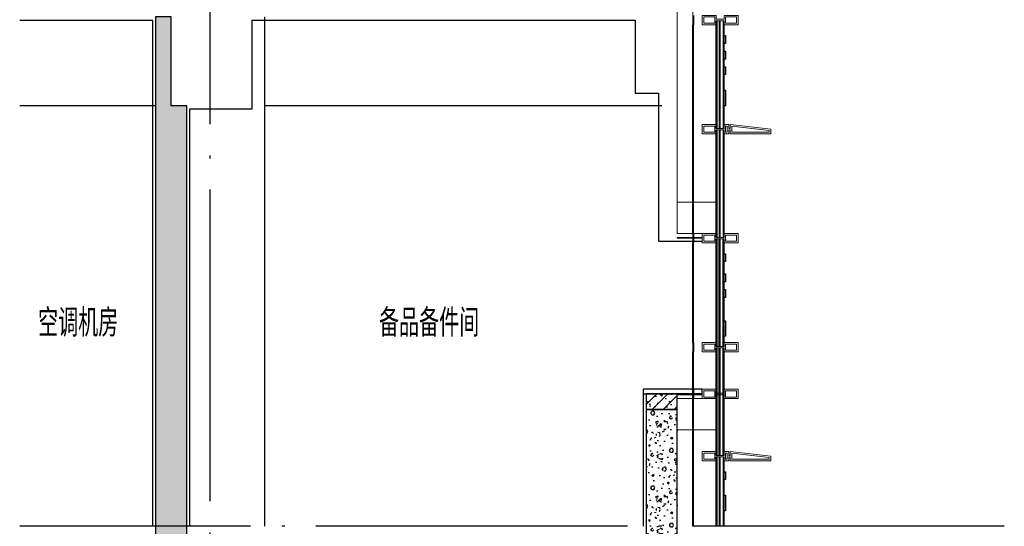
# Model space of a CAD drawing. Extents: x 1147314 to 1218578, y -272074 to -241968.
# Tile 36 of 47: x 1195673 to 1201996, y -252668 to -249415. Entities that reach past the tile are written whole.
import ezdxf

# ---------------------------------------------------------------- set-up
doc = ezdxf.new("R2010")
doc.units = 0
doc.header["$LTSCALE"] = 1000
doc.header["$MEASUREMENT"] = 0
doc.linetypes.add('230303生产综合楼-平面图_t8$0$DOTE', pattern=[2.42, 2, -0.2, 0.02, -0.2])
for name, color, linetype in [('A-DOOR-FIRE', 4, 'Continuous'), ('A-看线', 115, 'Continuous'), ('DOTE', 1, 'Continuous'), ('LY_MC_section A', 140, 'Continuous'), ('PUB_HATCH', 8, 'Continuous'), ('PUB_TEXT', 7, 'Continuous'), ('SURFACE', 6, 'Continuous'), ('WALL', 255, 'Continuous'), ('墙身抹灰', 6, 'Continuous')]:
    doc.layers.add(name, color=color, linetype=linetype)
for name, color, linetype, lineweight in [('A-WALL-INSL', 241, 'Continuous', 0), ('WALL-CURT-GLAZ', 120, 'Continuous', 0), ('WALL-CURT-METL', 211, 'Continuous', 0)]:
    doc.layers.add(name, color=color, linetype=linetype, lineweight=lineweight)
doc.styles.add('_TCH_DIM', font='SIMPLEX', dxfattribs={"bigfont": 'GBCBIG'})

# ---------------------------------------------------------------- blocks, each defined once
blk = doc.blocks.new('A$C38d1714a')
at = {"layer": 'A-WALL-INSL'}
blk.add_lwpolyline([(0, 0), (250, 0), (250, -200), (0, -200)], close=True, dxfattribs=at)
blk = doc.blocks.new('A$C37e4a2ef')
at = {"layer": 'A-看线'}
for points in [[(196, -60), (196, 0)], [(200, -60), (200, 0)]]:
    blk.add_lwpolyline(points, dxfattribs=at)
at = {"layer": 'WALL-CURT-METL'}
for points in [[(140, -60), (50, -60), (50, -35), (0, -35), (0, -60), (-30, -60), (-30, -35), (-40, -35), (-40, -60), (-300, -60), (-300, -30), (-40, 0), (-40, -25), (-30, -25), (-30, 0), (0, 0), (0, -25), (50, -25), (50, 0), (140, 0)], [(-50, -50), (-50, -11.2), (-290, -38.9), (-290, -50)], [(-20, -10), (-10, -10), (-10, -50), (-20, -50)], [(130, -25), (130, -10), (60, -10), (60, -50), (130, -50)]]:
    blk.add_lwpolyline(points, close=True, dxfattribs=at)
blk = doc.blocks.new('A$C42b86bd6')
at = {"layer": 'A-看线'}
for points in [[(286, 0), (286, -60)], [(290, 0), (290, -60)]]:
    blk.add_lwpolyline(points, dxfattribs=at)
at = {"layer": 'WALL-CURT-METL'}
for points in [[(230, -60), (230, 0), (140, 0), (140, -25), (90, -25), (90, 0), (0, 0), (0, -60), (90, -60), (90, -35), (140, -35), (140, -60)], [(80, -25), (80, -10), (10, -10), (10, -50), (80, -50)], [(220, -50), (220, -10), (150, -10), (150, -35), (150, -50)]]:
    blk.add_lwpolyline(points, close=True, dxfattribs=at)
blk = doc.blocks.new('A$C827e71c0')
at = {"layer": 'A-DOOR-FIRE'}
blk.add_blockref('A$C42b86bd6', (-90, 0), dxfattribs=at)
blk = doc.blocks.new('A$Cb5ae1680')
at = {"layer": 'A-看线'}
for points in [[(44, 0), (44, 690)], [(50, 0), (50, 690)], [(196, 25), (196, 665)], [(200, 25), (200, 665)]]:
    blk.add_lwpolyline(points, dxfattribs=at)
at = {"layer": 'LY_MC_section A'}
for points in [[(0, 0), (0, 690)], [(6, 0), (6, 690)], [(25, 0), (25, 690)], [(31, 0), (31, 690)]]:
    blk.add_lwpolyline(points, dxfattribs=at)
blk = doc.blocks.new('A$C071d96ed')
at = {"layer": 'A-看线'}
for points in [[(44, -690), (44, 0)], [(50, -690), (50, 0)], [(196, -665), (196, -25)], [(200, -665), (200, -25)]]:
    blk.add_lwpolyline(points, dxfattribs=at)
at = {"layer": 'WALL-CURT-GLAZ'}
for p, q in [((0, -690), (0, 0)), ((6, -690), (6, 0)), ((25, -690), (25, 0)), ((31, -690), (31, 0))]:
    blk.add_line(p, q, dxfattribs=at)

msp = doc.modelspace()

# ---------------------------------------------------------------- hatches: boundary and pattern name
at = {"layer": 'PUB_HATCH'}
h = msp.add_hatch(dxfattribs=at)
h.set_pattern_fill('加气混凝土', color=256, scale=20, style=0)
h.set_pattern_definition([(0, (-1054637.84, 120167.34), (120, 240), [0, -240]), (0, (-1054778.24, 120134.94), (120, 240), [0, -240]), (0, (-1054700.24, 120132.54), (120, 240), [0, -240]), (0, (-1054615.04, 120203.34), (120, 240), [0, -240]), (0, (-1054714.64, 120120.54), (120, 240), [0, -240]), (0, (-1054591.04, 120354.54), (120, 240), [0, -240]), (0, (-1054664.24, 120335.34), (120, 240), [0, -240]), (0, (-1054625.84, 120305.34), (120, 240), [0, -240]), (0, (-1054821.44, 120300.54), (120, 240), [0, -240]), (0, (-1054703.84, 120289.74), (120, 240), [0, -240]), (0, (-1054749.44, 120228.54), (120, 240), [0, -240]), (0, (-1054747.04, 120138.54), (120, 240), [0, -240]), (0, (-1054657.04, 120128.94), (120, 240), [0, -240]), (0, (-1054591.04, 120234.54), (120, 240), [0, -240]), (0, (-1054815.44, 120197.34), (120, 240), [0, -240]), (0, (-1054795.04, 120238.14), (120, 240), [0, -240]), (0, (-1054701.44, 120221.34), (120, 240), [0, -240]), (0, (-1054735.04, 120186.54), (120, 240), [0, -240]), (0, (-1054754.24, 120265.74), (120, 240), [0, -240]), (0, (-1054724.24, 120355.74), (120, 240), [0, -240]), (0, (-1054805.84, 120146.94), (120, 240), [0, -240]), (0, (-1054673.84, 120306.54), (120, 240), [0, -240]), (0, (-1054785.44, 120310.14), (120, 240), [0, -240]), (0, (-1054804.64, 120341.34), (120, 240), [0, -240]), (130.601294, (-1054605.783, 120279.394), (-599.99999337, 720.00000315), [10.536622, -4414.8444]), (18.4349488, (-1054622.926, 120283.965), (599.9999978, 239.9999982), [10.842096, -1507.05116]), (90, (-1054622.93, 120273.68), (120, 240), [10.285714, -469.71426]), (161.565051, (-1054612.64, 120270.25), (-600.000003, 239.9999821), [10.842096, -1507.05116]), (53.1301023, (-1054612.64, 120270.25), (120.0000002, 239.9999999), [11.428572, -1188.5714]), (135, (-1054603.5, 120147.965), (-120.0000145, 239.9999838), [9.697464, -669.12504]), (45, (-1054617.21, 120147.965), (119.9999992, 239.999999), [9.697464, -669.12504]), (135, (-1054610.355, 120141.11), (-120.0000145, 239.9999838), [9.697464, -669.12504]), (45, (-1054610.355, 120141.11), (119.9999992, 239.999999), [9.697464, -669.12504]), (116.565051, (-1054718.93, 120309.1), (-2e-05, 479.999987), [12.77753, -255.5506]), (180, (-1054724.64, 120320.54), (-120, 240), [13.714286, -226.2857]), (63.434949, (-1054744.07, 120309.1), (1e-06, 479.999998), [12.77753, -255.5506]), (116.565051, (-1054738.35, 120297.68), (-2e-05, 479.999987), [12.77753, -255.5506]), (0, (-1054738.35, 120297.68), (120, 240), [13.714286, -226.2857]), (63.434949, (-1054724.64, 120297.68), (1e-06, 479.999998), [12.77753, -255.5506]), (107.102728, (-1054628.64, 120227.965), (-359.999986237, 1200.000001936), [15.544538, -6513.161]), (143.972626, (-1054633.212, 120242.822), (-2279.9999711, 1679.9999981), [15.544538, -3248.808]), (180, (-1054645.78, 120251.97), (-120, 240), [14.857142, -225.14284]), (36.0273733, (-1054673.212, 120242.822), (2279.99998315, 1679.99998189), [15.544538, -3248.808]), (71.5650511, (-1054677.783, 120229.11), (360.00000185, 1199.99999793), [14.456126, -1503.43712]), (107.102728, (-1054673.212, 120214.251), (-359.999986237, 1200.000001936), [15.544538, -6513.161]), (143.972626, (-1054660.64, 120205.108), (-2279.9999711, 1679.9999981), [15.544538, -3248.808]), (0, (-1054660.64, 120205.1), (120, 240), [14.857142, -225.14284]), (36.0273733, (-1054645.783, 120205.108), (2279.99998315, 1679.99998189), [15.544538, -3248.808]), (71.5650511, (-1054633.21, 120214.25), (360.00000185, 1199.99999793), [14.456126, -1503.43712]), (150.255118, (-1054626.355, 120339.965), (-360.00000085, 239.99999703), [9.214008, -1925.72784]), (90, (-1054634.35, 120335.39), (120, 240), [9.142858, -470.8571]), (29.7448813, (-1054634.355, 120335.394), (360.0000002, 239.99999888), [9.214008, -1925.72784]), (116.565051, (-1054682.35, 120169.68), (-2e-05, 479.999987), [12.77753, -255.5506]), (168.690067, (-1054688.07, 120181.108), (-1080.0000008, 239.99999398), [11.654902, -2435.8742]), (41.1859251, (-1054708.64, 120175.394), (2999.999981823, 2639.999976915), [12.148738, -5090.3208]), (90, (-1054708.64, 120163.97), (120, 240), [11.428572, -468.5714]), (138.814074, (-1054699.498, 120155.965), (-2999.999946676, 2640.000016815), [12.148738, -5090.3208]), (16.6992442, (-1054699.498, 120155.965), (3959.999970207, 1199.99998743), [11.93178, -4999.415]), (60.9453959, (-1054688.069, 120159.394), (119.99999968, 239.99999788), [11.766434, -4930.1358]), (109.983106, (-1054782.926, 120270.251), (-600.00000226, 1679.999995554), [13.3768, -5604.879]), (155.556045, (-1054787.498, 120282.822), (-1560.000005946, 719.99998504), [13.809194, -5786.0526]), (24.4439547, (-1054812.64, 120282.822), (1560.00000078, 719.999996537), [13.809194, -5786.0526]), (70.0168934, (-1054817.212, 120270.251), (600.00000181, 1679.99999583), [13.3768, -5604.879]), (109.983106, (-1054812.64, 120257.68), (-600.00000226, 1679.999995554), [13.3768, -5604.879]), (160.016893, (-1054800.069, 120253.108), (-600.00000035, 239.99998907), [13.3768, -2795.751]), (19.9831065, (-1054800.069, 120253.108), (599.9999967, 239.99999962), [13.3768, -2795.751]), (70.0168934, (-1054787.498, 120257.68), (600.00000181, 1679.99999583), [13.3768, -5604.879]), (122.005383, (-1054693.783, 120248.537), (-120.0000161, 239.99998775), [10.781693, -2253.3736]), (18.4349488, (-1054709.783, 120254.25), (599.9999978, 239.9999982), [10.842096, -1507.05116]), (90, (-1054709.78, 120243.97), (120, 240), [10.285714, -469.71426]), (161.565051, (-1054699.498, 120240.537), (-600.000003, 239.9999821), [10.842096, -1507.05116]), (54.4623222, (-1054699.498, 120240.537), (839.99999878, 1199.9999982), [9.831228, -4119.2846]), (116.565051, (-1054763.5, 120190.25), (-2e-05, 479.999987), [12.77753, -255.5506]), (180, (-1054769.2, 120201.68), (-120, 240), [12.571428, -227.42856]), (59.0362434, (-1054788.64, 120190.25), (120.00000039, 239.99999884), [13.32789, -2785.5288]), (120.963756, (-1054781.783, 120178.822), (-120.0000164, 239.99998898), [13.32789, -2785.5288]), (0, (-1054781.78, 120178.82), (120, 240), [12.571428, -227.42856]), (63.434949, (-1054769.21, 120178.82), (1e-06, 479.999998), [12.77753, -255.5506])])
h.paths.add_polyline_path([(1196746.2, -249967.7), (1196646.2, -249967.7), (1196646.2, -249397.7), (1196546.2, -249397.7), (1196546.2, -252767.7), (1196746.2, -252767.7)])
h = msp.add_hatch(dxfattribs=at)
h.set_pattern_fill('钢筋混凝土', color=256, scale=20, style=0)
h.set_pattern_definition([(45, (-1051558.64, 117750.545), (-35.3553391, 35.3553391), []), (50, (-1051558.64, 117750.54), (143.4520365, -12.550427), [15, -165]), (355, (-1051558.64, 117750.54), (-27.750267, 150.438427), [12, -132]), (100.4514, (-1051546.69, 117749.5), (115.701876, 137.887908), [12.748038, -140.228422]), (46.1842, (-1051558.64, 117790.54), (213.44821, -33.103803), [22.5, -247.5]), (96.6356, (-1051540.85, 117787.79), (186.932541, 194.823574), [19.122058, -210.3426]), (351.1842, (-1051558.64, 117790.54), (186.93239, 194.82372), [18, -198]), (21, (-1051538.64, 117780.54), (119.3814104, -80.523778), [15, -165]), (326, (-1051538.64, 117780.54), (48.663066, 145.030009), [12, -132]), (71.4514, (-1051528.69, 117773.83), (168.044526, 64.506099), [12.748038, -140.228422]), (37.5, (-1051558.64, 117750.545), (2.4319711, 66.5787708), [0, -130.4, 0, -134, 0, -132.5]), (7.5, (-1051558.64, 117750.545), (52.6139075, 78.8823424), [0, -76.4, 0, -127.4, 0, -50.5]), (327.5, (-1051603.24, 117750.545), (106.7644872, -4.5109743), [0, -50, 0, -156, 0, -207]), (317.5, (-1051623.24, 117750.545), (116.637234, 20.0209965), [0, -65, 0, -103.6, 0, -147])])
h.paths.add_polyline_path([(1199896.2, -251817.7), (1199696.2, -251817.7), (1199696.2, -251917.7), (1199896.2, -251917.7)])
h = msp.add_hatch(dxfattribs=at)
h.set_pattern_fill('加气混凝土', color=256, scale=20, style=0)
h.set_pattern_definition([(0, (-1051487.84, 117277.34), (120, 240), [0, -240]), (0, (-1051628.24, 117244.94), (120, 240), [0, -240]), (0, (-1051550.24, 117242.54), (120, 240), [0, -240]), (0, (-1051465.04, 117313.34), (120, 240), [0, -240]), (0, (-1051564.64, 117230.54), (120, 240), [0, -240]), (0, (-1051441.04, 117464.54), (120, 240), [0, -240]), (0, (-1051514.24, 117445.34), (120, 240), [0, -240]), (0, (-1051475.84, 117415.34), (120, 240), [0, -240]), (0, (-1051671.44, 117410.54), (120, 240), [0, -240]), (0, (-1051553.84, 117399.74), (120, 240), [0, -240]), (0, (-1051599.44, 117338.54), (120, 240), [0, -240]), (0, (-1051597.04, 117248.54), (120, 240), [0, -240]), (0, (-1051507.04, 117238.94), (120, 240), [0, -240]), (0, (-1051441.04, 117344.54), (120, 240), [0, -240]), (0, (-1051665.44, 117307.34), (120, 240), [0, -240]), (0, (-1051645.04, 117348.14), (120, 240), [0, -240]), (0, (-1051551.44, 117331.34), (120, 240), [0, -240]), (0, (-1051585.04, 117296.54), (120, 240), [0, -240]), (0, (-1051604.24, 117375.74), (120, 240), [0, -240]), (0, (-1051574.24, 117465.74), (120, 240), [0, -240]), (0, (-1051655.84, 117256.94), (120, 240), [0, -240]), (0, (-1051523.84, 117416.54), (120, 240), [0, -240]), (0, (-1051635.44, 117420.14), (120, 240), [0, -240]), (0, (-1051654.64, 117451.34), (120, 240), [0, -240]), (130.601294, (-1051455.782, 117389.394), (-599.99999337, 720.00000315), [10.536622, -4414.8444]), (18.4349488, (-1051472.925, 117393.965), (599.9999978, 239.9999982), [10.842096, -1507.05116]), (90, (-1051472.92, 117383.68), (120, 240), [10.285714, -469.71426]), (161.565051, (-1051462.64, 117380.25), (-600.000003, 239.9999821), [10.842096, -1507.05116]), (53.1301023, (-1051462.64, 117380.25), (120.0000002, 239.9999999), [11.428572, -1188.5714]), (135, (-1051453.5, 117257.966), (-120.0000145, 239.9999838), [9.697464, -669.12504]), (45, (-1051467.21, 117257.966), (119.9999992, 239.999999), [9.697464, -669.12504]), (135, (-1051460.35, 117251.11), (-120.0000145, 239.9999838), [9.697464, -669.12504]), (45, (-1051460.35, 117251.11), (119.9999992, 239.999999), [9.697464, -669.12504]), (116.565051, (-1051568.92, 117419.1), (-2e-05, 479.999987), [12.77753, -255.5506]), (180, (-1051574.64, 117430.54), (-120, 240), [13.714286, -226.2857]), (63.434949, (-1051594.07, 117419.1), (1e-06, 479.999998), [12.77753, -255.5506]), (116.565051, (-1051588.35, 117407.68), (-2e-05, 479.999987), [12.77753, -255.5506]), (0, (-1051588.35, 117407.68), (120, 240), [13.714286, -226.2857]), (63.434949, (-1051574.64, 117407.68), (1e-06, 479.999998), [12.77753, -255.5506]), (107.102728, (-1051478.639, 117337.9655), (-359.999986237, 1200.000001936), [15.544538, -6513.161]), (143.972626, (-1051483.21, 117352.823), (-2279.9999711, 1679.9999981), [15.544538, -3248.808]), (180, (-1051495.78, 117361.97), (-120, 240), [14.857142, -225.14284]), (36.0273733, (-1051523.21, 117352.823), (2279.99998315, 1679.99998189), [15.544538, -3248.808]), (71.5650511, (-1051527.782, 117339.11), (360.00000185, 1199.99999793), [14.456126, -1503.43712]), (107.102728, (-1051523.211, 117324.251), (-359.999986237, 1200.000001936), [15.544538, -6513.161]), (143.972626, (-1051510.64, 117315.108), (-2279.9999711, 1679.9999981), [15.544538, -3248.808]), (0, (-1051510.64, 117315.1), (120, 240), [14.857142, -225.14284]), (36.0273733, (-1051495.782, 117315.108), (2279.99998315, 1679.99998189), [15.544538, -3248.808]), (71.5650511, (-1051483.21, 117324.25), (360.00000185, 1199.99999793), [14.456126, -1503.43712]), (150.255118, (-1051476.353, 117449.965), (-360.00000085, 239.99999703), [9.214008, -1925.72784]), (90, (-1051484.35, 117445.4), (120, 240), [9.142858, -470.8571]), (29.7448813, (-1051484.353, 117445.394), (360.0000002, 239.99999888), [9.214008, -1925.72784]), (116.565051, (-1051532.35, 117279.68), (-2e-05, 479.999987), [12.77753, -255.5506]), (168.690067, (-1051538.068, 117291.108), (-1080.0000008, 239.99999398), [11.654902, -2435.8742]), (41.1859251, (-1051558.639, 117285.394), (2999.999981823, 2639.999976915), [12.148738, -5090.3208]), (90, (-1051558.64, 117273.97), (120, 240), [11.428572, -468.5714]), (138.814074, (-1051549.496, 117265.966), (-2999.999946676, 2640.000016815), [12.148738, -5090.3208]), (16.6992442, (-1051549.496, 117265.966), (3959.999970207, 1199.99998743), [11.93178, -4999.415]), (60.9453959, (-1051538.068, 117269.394), (119.99999968, 239.99999788), [11.766434, -4930.1358]), (109.983106, (-1051632.925, 117380.251), (-600.00000226, 1679.999995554), [13.3768, -5604.879]), (155.556045, (-1051637.496, 117392.823), (-1560.000005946, 719.99998504), [13.809194, -5786.0526]), (24.4439547, (-1051662.639, 117392.823), (1560.00000078, 719.999996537), [13.809194, -5786.0526]), (70.0168934, (-1051667.211, 117380.251), (600.00000181, 1679.99999583), [13.3768, -5604.879]), (109.983106, (-1051662.639, 117367.68), (-600.00000226, 1679.999995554), [13.3768, -5604.879]), (160.016893, (-1051650.068, 117363.108), (-600.00000035, 239.99998907), [13.3768, -2795.751]), (19.9831065, (-1051650.068, 117363.108), (599.9999967, 239.99999962), [13.3768, -2795.751]), (70.0168934, (-1051637.496, 117367.68), (600.00000181, 1679.99999583), [13.3768, -5604.879]), (122.005383, (-1051543.782, 117358.537), (-120.0000161, 239.99998775), [10.781693, -2253.3736]), (18.4349488, (-1051559.782, 117364.25), (599.9999978, 239.9999982), [10.842096, -1507.05116]), (90, (-1051559.78, 117353.97), (120, 240), [10.285714, -469.71426]), (161.565051, (-1051549.496, 117350.537), (-600.000003, 239.9999821), [10.842096, -1507.05116]), (54.4623222, (-1051549.496, 117350.537), (839.99999878, 1199.9999982), [9.831228, -4119.2846]), (116.565051, (-1051613.5, 117300.25), (-2e-05, 479.999987), [12.77753, -255.5506]), (180, (-1051619.2, 117311.68), (-120, 240), [12.571428, -227.42856]), (59.0362434, (-1051638.64, 117300.251), (120.00000039, 239.99999884), [13.32789, -2785.5288]), (120.963756, (-1051631.782, 117288.823), (-120.0000164, 239.99998898), [13.32789, -2785.5288]), (0, (-1051631.78, 117288.82), (120, 240), [12.571428, -227.42856]), (63.434949, (-1051619.2, 117288.82), (1e-06, 479.999998), [12.77753, -255.5506])])
h.paths.add_polyline_path([(1199896.2, -251917.7), (1199696.2, -251917.7), (1199696.2, -252767.7), (1199896.2, -252767.7)])

# ---------------------------------------------------------------- linework, layer by layer
at = {"layer": 'A-WALL-INSL'}
for points in [[(1199996.2, -249167.7), (1199996.2, -250587.7), (1199896.2, -250587.7), (1199896.2, -249167.7)], [(1199896.2, -252667.7), (1199896.2, -252047.7), (1199996.2, -252047.7), (1199996.2, -252667.7)]]:
    msp.add_lwpolyline(points, dxfattribs=at)
at = {"layer": 'A-看线'}
for p, q in [((1196546.2, -249967.7), (1195673.5, -249967.7)), ((1199796.2, -249967.7), (1197246.2, -249967.7))]:
    msp.add_line(p, q, dxfattribs=at)
for points in [[(1196546.2, -249397.7), (1196546.2, -252667.7)], [(1197246.2, -249397.7), (1197246.2, -252667.7)], [(1199996.2, -251787.7), (1199996.2, -251547.7)], [(1200000.2, -251787.7), (1200000.2, -251547.7)], [(1200146.2, -251812.7), (1200146.2, -251522.7)], [(1200152.2, -251812.7), (1200152.2, -251522.7)], [(1199996.2, -252187.7), (1199996.2, -251847.7)], [(1200000.2, -252187.7), (1200000.2, -251847.7)], [(1200146.2, -252212.7), (1200146.2, -251822.7)], [(1200152.2, -252212.7), (1200152.2, -251822.7)], [(1199996.2, -252667.7), (1199996.2, -252247.7)], [(1200000.2, -252667.7), (1200000.2, -252247.7)], [(1200146.2, -252667.7), (1200146.2, -252222.7)], [(1200152.2, -252667.7), (1200152.2, -252222.7)]]:
    msp.add_lwpolyline(points, dxfattribs=at)
at = {"layer": 'DOTE', "linetype": '230303生产综合楼-平面图_t8$0$DOTE'}
for points in [[(1196896.2, -271866.4), (1196896.4, -242267.7)], [(1201995.8, -252667.7), (1195673.5, -252667.7)]]:
    msp.add_lwpolyline(points, dxfattribs=at)
at = {"layer": 'LY_MC_section A', "color": 41}
for points in [[(1200196.2, -249517.7), (1200206.2, -249517.7), (1200206.2, -249567.7), (1200196.2, -249567.7)], [(1200196.2, -249617.7), (1200206.2, -249617.7), (1200206.2, -249667.7), (1200196.2, -249667.7)], [(1200196.2, -249717.7), (1200206.2, -249717.7), (1200206.2, -249767.7), (1200196.2, -249767.7)], [(1200196.2, -249867.7), (1200206.2, -249867.7), (1200206.2, -249967.7), (1200196.2, -249967.7)], [(1200196.2, -250917.7), (1200206.2, -250917.7), (1200206.2, -250967.7), (1200196.2, -250967.7)], [(1200196.2, -251047.7), (1200206.2, -251047.7), (1200206.2, -251097.7), (1200196.2, -251097.7)], [(1200196.2, -251147.7), (1200206.2, -251147.7), (1200206.2, -251197.7), (1200196.2, -251197.7)], [(1200196.2, -251347.7), (1200206.2, -251347.7), (1200206.2, -251447.7), (1200196.2, -251447.7)], [(1200196.2, -252317.7), (1200206.2, -252317.7), (1200206.2, -252367.7), (1200196.2, -252367.7)], [(1200196.2, -252467.7), (1200206.2, -252467.7), (1200206.2, -252567.7), (1200196.2, -252567.7)]]:
    msp.add_lwpolyline(points, close=True, dxfattribs=at)
at = {"layer": 'LY_MC_section A'}
for points in [[(1200165.2, -251812.7), (1200165.2, -251522.7)], [(1200171.2, -251812.7), (1200171.2, -251522.7)], [(1200190.2, -251812.7), (1200190.2, -251522.7)], [(1200196.2, -251812.7), (1200196.2, -251522.7)]]:
    msp.add_lwpolyline(points, dxfattribs=at)
at = {"layer": 'WALL'}
for points in [[(1196746.2, -249967.7), (1196646.2, -249967.7), (1196646.2, -249397.7), (1196546.2, -249397.7), (1196546.2, -252767.7), (1196746.2, -252767.7)], [(1199896.2, -251817.7), (1199696.2, -251817.7), (1199696.2, -251917.7), (1199896.2, -251917.7)], [(1199896.2, -251917.7), (1199696.2, -251917.7), (1199696.2, -252767.7), (1199896.2, -252767.7)]]:
    msp.add_lwpolyline(points, close=True, dxfattribs=at)
at = {"layer": 'WALL-CURT-GLAZ'}
for p, q in [((1200165.2, -252212.7), (1200165.2, -251822.7)), ((1200171.2, -252212.7), (1200171.2, -251822.7)), ((1200190.2, -252212.7), (1200190.2, -251822.7)), ((1200196.2, -252212.7), (1200196.2, -251822.7)), ((1200165.2, -252667.7), (1200165.2, -252222.7)), ((1200171.2, -252667.7), (1200171.2, -252222.7)), ((1200190.2, -252667.7), (1200190.2, -252222.7)), ((1200196.2, -252667.7), (1200196.2, -252222.7))]:
    msp.add_line(p, q, dxfattribs=at)
for points in [[(1199896.2, -250812.7), (1200056.1, -250812.7), (1200056.1, -250817.7), (1199896.2, -250817.7)], [(1199896.2, -251817.7), (1200056.1, -251817.7), (1200056.1, -251822.7), (1199896.2, -251822.7)]]:
    msp.add_lwpolyline(points, close=True, dxfattribs=at)
at = {"layer": '墙身抹灰'}
for points in [[(1195673.5, -249417.7), (1196526.2, -249417.7), (1196526.2, -252667.7)], [(1196766.2, -252667.7), (1196766.2, -249987.7), (1197166.2, -249987.7), (1197166.2, -249417.7), (1199626.2, -249417.7), (1199626.2, -249887.7), (1199776.2, -249887.7), (1199776.2, -250837.7), (1200056.2, -250837.7)], [(1199676.2, -251817.7), (1199676.2, -252667.7)], [(1200056.2, -251817.7), (1199696.2, -251817.7), (1199696.2, -252551.2)]]:
    msp.add_lwpolyline(points, dxfattribs=at)
msp.add_lwpolyline([(1200056.2, -251787.7), (1199676.2, -251787.7), (1199676.2, -251817.7), (1200056.2, -251817.7)], close=True, dxfattribs=at)

# ---------------------------------------------------------------- block references
at = {"layer": 'A-DOOR-FIRE', "xscale": -1}
for name, p in [('A$C827e71c0', (1200196.2, -249387.7)), ('A$C37e4a2ef', (1200196.2, -250087.7)), ('A$C42b86bd6', (1200286.2, -250787.7)), ('A$C37e4a2ef', (1200196.2, -252187.7)), ('A$C37e4a2ef', (1200196.2, -252187.7))]:
    msp.add_blockref(name, p, dxfattribs=at)
at = {"layer": 'LY_MC_section A', "xscale": -1}
for p in [(1200286.2, -251487.7), (1200286.2, -251787.7)]:
    msp.add_blockref('A$C42b86bd6', p, dxfattribs=at)
at = {"layer": 'SURFACE', "xscale": -1}
for name, p in [('A$C071d96ed', (1200196.2, -249422.7)), ('A$C071d96ed', (1200196.2, -250122.7)), ('A$C38d1714a', (1200146.2, -250587.7)), ('A$Cb5ae1680', (1200196.2, -251512.7)), ('A$Cb5ae1680', (1200196.2, -252212.7)), ('A$C38d1714a', (1200146.2, -251847.7))]:
    msp.add_blockref(name, p, dxfattribs=at)

# ---------------------------------------------------------------- texts
at = {"layer": 'PUB_TEXT', "style": '_TCH_DIM'}
for s, p in [('空调机房', (1195791.5, -251451.1)), ('备品备件间', (1197980.6, -251451.1))]:
    msp.add_text(s, height=178.72, dxfattribs=at).set_placement(p)

doc.saveas('drawing.dxf')
